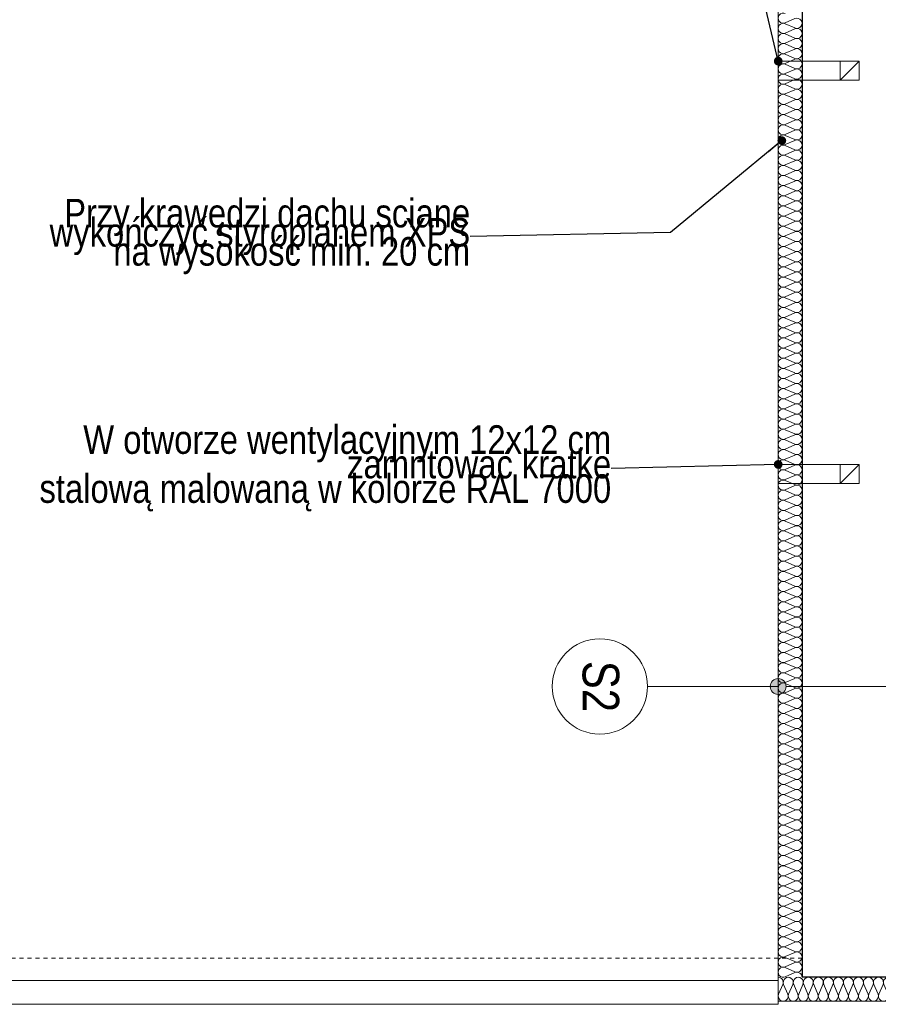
# Model space of a CAD drawing. Extents: x -543332 to -314699, y -9028 to 155584.
# Tile 183 of 256: x -493873 to -488468, y 81002 to 87203. Entities that reach past the tile are written whole.
import ezdxf

# ---------------------------------------------------------------- set-up
doc = ezdxf.new("R2010")
doc.units = 0
doc.header["$MEASUREMENT"] = 0
doc.linetypes.add('Hidden Line', pattern=[50, 25, -25])
doc.layers.get('0').update_dxf_attribs({"color": 8})
doc.layers.add('Arch ocieplenie', color=8, linetype='Continuous')
doc.layers.add('Arch opisy', color=8, linetype='Continuous')
for name, color, linetype, lineweight in [('Arch ocieplenie_Nr_Pióra__44', 8, 'Continuous', 9), ('Arch opisy_Nr_Pióra__1', 8, 'Continuous', 25), ('Arch opisy_Nr_Pióra__21', 8, 'Continuous', 9), ('Arch wykończenie_Nr_Pióra__3', 8, 'Continuous', 18), ('INWENT RURY SPUSTOWE_Nr_Pióra__21', 8, 'Continuous', 9), ('INWENT.ŚCIANY_Nr_Pióra__1', 8, 'Continuous', 25), ('INWENT.ŚCIANY_Nr_Pióra__21', 8, 'Continuous', 9), ('Istniejące kominy_Nr_Pióra__21', 8, 'Continuous', 9)]:
    doc.layers.add(name, color=color, linetype=linetype, lineweight=lineweight)
doc.styles.add('GENERATED_STYLE_5', font='ARIALN.TTF')
doc.styles.add('GENERATED_STYLE_7', font='ARIALN.TTF')
doc.dimstyles.new('GENERATED_STYLE__11', dxfattribs={"dimtxt": 0.18, "dimasz": 109.44, "dimexe": 0.18, "dimexo": 0.0625, "dimgap": 0.09, "dimtad": 0, "dimtih": 1, "dimtoh": 1, "dimdec": 4, "dimzin": 0, "dimdsep": 46, "dimcen": 0.09, "dimadec": 0, "dimazin": 0, "dimtfac": 1, "dimtdec": 4, "dimtmove": 0, "dimatfit": 3, "dimldrblk": 'ARROWHEAD_11', "dimfxl": 1, "dimtolj": 1, "dimtzin": 0, "dimarcsym": 0})

# ---------------------------------------------------------------- blocks, each defined once
blk = doc.blocks.new('Izolacja cieplna 14_206', base_point=(-489098.3, 67857.6))
at = {"layer": 'Arch ocieplenie_Nr_Pióra__44', "linetype": 'Continuous'}
for p, q in [((-489095.7, 67752.3), (-489069.4, 67812.9)), ((-489064.1, 67812.9), (-489037.9, 67752.3)), ((-489032.6, 67752.3), (-489006.3, 67812.9)), ((-489001, 67812.9), (-488974.8, 67752.3)), ((-488969.5, 67752.3), (-488943.2, 67812.9)), ((-488937.9, 67812.9), (-488911.7, 67752.3)), ((-488906.4, 67752.3), (-488880.1, 67812.9)), ((-488874.8, 67812.9), (-488848.6, 67752.3)), ((-488843.3, 67752.3), (-488817, 67812.9)), ((-488811.7, 67812.9), (-488785.5, 67752.3)), ((-488780.2, 67752.3), (-488753.9, 67812.9)), ((-488748.6, 67812.9), (-488722.4, 67752.3)), ((-488717.1, 67752.3), (-488690.8, 67812.9)), ((-488685.5, 67812.9), (-488659.3, 67752.3)), ((-488654, 67752.3), (-488627.7, 67812.9)), ((-488622.4, 67812.9), (-488596.1, 67752.3)), ((-488590.8, 67752.3), (-488564.6, 67812.9)), ((-488559.3, 67812.9), (-488533, 67752.3)), ((-488527.7, 67752.3), (-488501.5, 67812.9)), ((-488496.2, 67812.9), (-488469.9, 67752.3)), ((-488464.6, 67752.3), (-488438.4, 67812.9)), ((-488433.1, 67812.9), (-488406.8, 67752.3)), ((-488401.5, 67752.3), (-488375.3, 67812.9)), ((-488370, 67812.9), (-488343.7, 67752.3)), ((-488338.4, 67752.3), (-488312.2, 67812.9)), ((-488306.9, 67812.9), (-488280.6, 67752.3)), ((-488275.3, 67752.3), (-488249.1, 67812.9)), ((-488243.8, 67812.9), (-488217.5, 67752.3)), ((-488212.2, 67752.3), (-488186, 67812.9)), ((-488180.7, 67812.9), (-488154.4, 67752.3)), ((-488149.1, 67752.3), (-488122.9, 67812.9)), ((-488117.6, 67812.9), (-488091.3, 67752.3)), ((-488086, 67752.3), (-488059.8, 67812.9)), ((-488054.5, 67812.9), (-488028.2, 67752.3)), ((-488022.9, 67752.3), (-487996.7, 67812.9)), ((-487991.4, 67812.9), (-487965.1, 67752.3)), ((-487959.8, 67752.3), (-487933.6, 67812.9)), ((-487928.3, 67812.9), (-487902, 67752.3)), ((-487896.7, 67752.3), (-487870.5, 67812.9)), ((-487865.2, 67812.9), (-487838.9, 67752.3)), ((-487833.6, 67752.3), (-487807.4, 67812.9)), ((-487802.1, 67812.9), (-487775.8, 67752.3)), ((-487770.5, 67752.3), (-487744.3, 67812.9)), ((-487739, 67812.9), (-487712.7, 67752.3)), ((-487707.4, 67752.3), (-487681.1, 67812.9)), ((-487675.8, 67812.9), (-487649.6, 67752.3)), ((-487644.3, 67752.3), (-487618, 67812.9)), ((-487612.7, 67812.9), (-487586.5, 67752.3)), ((-487581.2, 67752.3), (-487554.9, 67812.9)), ((-487549.6, 67812.9), (-487523.4, 67752.3)), ((-487518.1, 67752.3), (-487491.8, 67812.9)), ((-487486.5, 67812.9), (-487460.3, 67752.3)), ((-487455, 67752.3), (-487428.7, 67812.9)), ((-487423.4, 67812.9), (-487397.2, 67752.3)), ((-487391.9, 67752.3), (-487365.6, 67812.9)), ((-487360.3, 67812.9), (-487334.1, 67752.3)), ((-487328.8, 67752.3), (-487302.5, 67812.9)), ((-487297.2, 67812.9), (-487271, 67752.3))]:
    blk.add_line(p, q, dxfattribs=at)
for centre, start_param, end_param in [((-489098.3, 67825.7), 4.299596, 6.283185), ((-489035.2, 67825.7), 4.299595, 8.266774), ((-488972.1, 67825.7), 4.299595, 8.266774), ((-488909, 67825.7), 4.299595, 8.266774), ((-488845.9, 67825.7), 4.299595, 8.266774), ((-488782.8, 67825.7), 4.299595, 8.266774), ((-488719.7, 67825.7), 4.299595, 8.266774), ((-488656.6, 67825.7), 4.299595, 8.266774), ((-488593.5, 67825.7), 4.299595, 8.266774), ((-488530.4, 67825.7), 4.299595, 8.266774), ((-488467.3, 67825.7), 4.299595, 8.266774), ((-488404.2, 67825.7), 4.299595, 8.266774), ((-488341.1, 67825.7), 4.299595, 8.266774), ((-488278, 67825.7), 4.299595, 8.266774), ((-488214.9, 67825.7), 4.299595, 8.266774), ((-488151.8, 67825.7), 4.299595, 8.266774), ((-488088.7, 67825.7), 4.299595, 8.266774), ((-488025.6, 67825.7), 4.299595, 8.266774), ((-487962.5, 67825.7), 4.299595, 8.266774), ((-487899.4, 67825.7), 4.299595, 8.266774), ((-487836.3, 67825.7), 4.299595, 8.266774), ((-487773.2, 67825.7), 4.299595, 8.266774), ((-487710.1, 67825.7), 4.299595, 8.266774), ((-487646.9, 67825.7), 4.299595, 8.266774), ((-487583.8, 67825.7), 4.299595, 8.266774), ((-487520.7, 67825.7), 4.299595, 8.266774), ((-487457.6, 67825.7), 4.299595, 8.266774), ((-487394.5, 67825.7), 4.299595, 8.266774), ((-487331.4, 67825.7), 4.299595, 8.266774), ((-487268.3, 67825.7), 0, 1.983589), ((-489066.8, 67739.5), 1.158003, 5.125183), ((-489003.7, 67739.5), 1.158003, 5.125183), ((-488940.6, 67739.5), 1.158003, 5.125183), ((-488877.5, 67739.5), 1.158003, 5.125183), ((-488814.4, 67739.5), 1.158003, 5.125183), ((-488751.3, 67739.5), 1.158003, 5.125183), ((-488688.2, 67739.5), 1.158003, 5.125183), ((-488625, 67739.5), 1.158003, 5.125183), ((-488561.9, 67739.5), 1.158003, 5.125183), ((-488498.8, 67739.5), 1.158003, 5.125183), ((-488435.7, 67739.5), 1.158003, 5.125183), ((-488372.6, 67739.5), 1.158003, 5.125183), ((-488309.5, 67739.5), 1.158003, 5.125183), ((-488246.4, 67739.5), 1.158003, 5.125183), ((-488183.3, 67739.5), 1.158003, 5.125183), ((-488120.2, 67739.5), 1.158003, 5.125183), ((-488057.1, 67739.5), 1.158003, 5.125183), ((-487994, 67739.5), 1.158003, 5.125183), ((-487930.9, 67739.5), 1.158003, 5.125183), ((-487867.8, 67739.5), 1.158003, 5.125183), ((-487804.7, 67739.5), 1.158003, 5.125183), ((-487741.6, 67739.5), 1.158003, 5.125183), ((-487678.5, 67739.5), 1.158003, 5.125183), ((-487615.4, 67739.5), 1.158003, 5.125183), ((-487552.3, 67739.5), 1.158003, 5.125183), ((-487489.2, 67739.5), 1.158003, 5.125183), ((-487426.1, 67739.5), 1.158003, 5.125183), ((-487363, 67739.5), 1.158003, 5.125183), ((-487299.9, 67739.5), 1.158003, 5.125183)]:
    blk.add_ellipse(centre, major_axis=(0, 31.9), ratio=0.989029, start_param=start_param, end_param=end_param, dxfattribs=at)
blk = doc.blocks.new('Izolacja cieplna 14_211', base_point=(-488948.3, 67857.6))
at = {"layer": 'Arch ocieplenie_Nr_Pióra__44', "linetype": 'Continuous'}
for p, q in [((-489053.6, 73868.4), (-488993, 73894.9)), ((-488993, 73836.4), (-489053.6, 73863)), ((-489053.6, 73804.4), (-488993, 73831)), ((-488993, 73772.5), (-489053.6, 73799.1)), ((-489053.6, 73740.5), (-488993, 73767.1)), ((-488993, 73708.6), (-489053.6, 73735.2)), ((-489053.6, 73676.6), (-488993, 73703.2)), ((-488993, 73644.7), (-489053.6, 73671.2)), ((-489053.6, 73612.7), (-488993, 73639.3)), ((-488993, 73580.7), (-489053.6, 73607.3)), ((-489053.6, 73548.8), (-488993, 73575.4)), ((-488993, 73516.8), (-489053.6, 73543.4)), ((-489053.6, 73484.9), (-488993, 73511.5)), ((-488993, 73452.9), (-489053.6, 73479.5)), ((-489053.6, 73421), (-488993, 73447.5)), ((-488993, 73389), (-489053.6, 73415.6)), ((-489053.6, 73357), (-488993, 73383.6)), ((-488993, 73325.1), (-489053.6, 73351.7)), ((-489053.6, 73293.1), (-488993, 73319.7)), ((-488993, 73261.2), (-489053.6, 73287.7)), ((-489053.6, 73229.2), (-488993, 73255.8)), ((-488993, 73197.2), (-489053.6, 73223.8)), ((-489053.6, 73165.3), (-488993, 73191.9)), ((-488993, 73133.3), (-489053.6, 73159.9)), ((-489053.6, 73101.4), (-488993, 73128)), ((-488993, 73069.4), (-489053.6, 73096)), ((-489053.6, 73037.5), (-488993, 73064)), ((-488993, 73005.5), (-489053.6, 73032.1)), ((-489053.6, 72973.5), (-488993, 73000.1)), ((-488993, 72941.6), (-489053.6, 72968.2)), ((-489053.6, 72909.6), (-488993, 72936.2)), ((-488993, 72877.7), (-489053.6, 72904.3)), ((-489053.6, 72845.7), (-488993, 72872.3)), ((-488993, 72813.8), (-489053.6, 72840.3)), ((-489053.6, 72781.8), (-488993, 72808.4)), ((-488993, 72749.8), (-489053.6, 72776.4)), ((-489053.6, 72717.9), (-488993, 72744.5)), ((-488993, 72685.9), (-489053.6, 72712.5)), ((-489053.6, 72654), (-488993, 72680.6)), ((-488993, 72622), (-489053.6, 72648.6)), ((-489053.6, 72590.1), (-488993, 72616.6)), ((-488993, 72558.1), (-489053.6, 72584.7)), ((-489053.6, 72526.1), (-488993, 72552.7)), ((-488993, 72494.2), (-489053.6, 72520.8)), ((-489053.6, 72462.2), (-488993, 72488.8)), ((-488993, 72430.3), (-489053.6, 72456.8)), ((-489053.6, 72398.3), (-488993, 72424.9)), ((-488993, 72366.3), (-489053.6, 72392.9)), ((-489053.6, 72334.4), (-488993, 72361)), ((-488993, 72302.4), (-489053.6, 72329)), ((-489053.6, 72270.5), (-488993, 72297.1)), ((-488993, 72238.5), (-489053.6, 72265.1)), ((-489053.6, 72206.6), (-488993, 72233.1)), ((-488993, 72174.6), (-489053.6, 72201.2)), ((-489053.6, 72142.6), (-488993, 72169.2)), ((-488993, 72110.7), (-489053.6, 72137.3)), ((-489053.6, 72078.7), (-488993, 72105.3)), ((-488993, 72046.8), (-489053.6, 72073.4)), ((-489053.6, 72014.8), (-488993, 72041.4)), ((-488993, 71982.9), (-489053.6, 72009.4)), ((-489053.6, 71950.9), (-488993, 71977.5)), ((-488993, 71918.9), (-489053.6, 71945.5)), ((-489053.6, 71887), (-488993, 71913.6)), ((-488993, 71855), (-489053.6, 71881.6)), ((-489053.6, 71823.1), (-488993, 71849.7)), ((-488993, 71791.1), (-489053.6, 71817.7)), ((-489053.6, 71759.2), (-488993, 71785.7)), ((-488993, 71727.2), (-489053.6, 71753.8)), ((-489053.6, 71695.2), (-488993, 71721.8)), ((-488993, 71663.3), (-489053.6, 71689.9)), ((-489053.6, 71631.3), (-488993, 71657.9)), ((-488993, 71599.4), (-489053.6, 71626)), ((-489053.6, 71567.4), (-488993, 71594)), ((-488993, 71535.4), (-489053.6, 71562)), ((-489053.6, 71503.5), (-488993, 71530.1)), ((-488993, 71471.5), (-489053.6, 71498.1)), ((-489053.6, 71439.6), (-488993, 71466.2)), ((-488993, 71407.6), (-489053.6, 71434.2)), ((-489053.6, 71375.7), (-488993, 71402.2)), ((-488993, 71343.7), (-489053.6, 71370.3)), ((-489053.6, 71311.7), (-488993, 71338.3)), ((-488993, 71279.8), (-489053.6, 71306.4)), ((-489053.6, 71247.8), (-488993, 71274.4)), ((-488993, 71215.9), (-489053.6, 71242.5)), ((-489053.6, 71183.9), (-488993, 71210.5)), ((-488993, 71152), (-489053.6, 71178.5)), ((-489053.6, 71120), (-488993, 71146.6)), ((-488993, 71088), (-489053.6, 71114.6)), ((-489053.6, 71056.1), (-488993, 71082.7)), ((-488993, 71024.1), (-489053.6, 71050.7)), ((-489053.6, 70992.2), (-488993, 71018.8)), ((-488993, 70960.2), (-489053.6, 70986.8)), ((-489053.6, 70928.3), (-488993, 70954.8)), ((-488993, 70896.3), (-489053.6, 70922.9)), ((-489053.6, 70864.3), (-488993, 70890.9)), ((-488993, 70832.4), (-489053.6, 70859)), ((-489053.6, 70800.4), (-488993, 70827)), ((-488993, 70768.5), (-489053.6, 70795.1)), ((-489053.6, 70736.5), (-488993, 70763.1)), ((-488993, 70704.5), (-489053.6, 70731.1)), ((-489053.6, 70672.6), (-488993, 70699.2)), ((-488993, 70640.6), (-489053.6, 70667.2)), ((-489053.6, 70608.7), (-488993, 70635.3)), ((-488993, 70576.7), (-489053.6, 70603.3)), ((-489053.6, 70544.8), (-488993, 70571.3)), ((-488993, 70512.8), (-489053.6, 70539.4)), ((-489053.6, 70480.8), (-488993, 70507.4)), ((-488993, 70448.9), (-489053.6, 70475.5)), ((-489053.6, 70416.9), (-488993, 70443.5)), ((-488993, 70385), (-489053.6, 70411.6)), ((-489053.6, 70353), (-488993, 70379.6)), ((-488993, 70321.1), (-489053.6, 70347.6)), ((-489053.6, 70289.1), (-488993, 70315.7)), ((-488993, 70257.1), (-489053.6, 70283.7)), ((-489053.6, 70225.2), (-488993, 70251.8)), ((-488993, 70193.2), (-489053.6, 70219.8)), ((-489053.6, 70161.3), (-488993, 70187.9)), ((-488993, 70129.3), (-489053.6, 70155.9)), ((-489053.6, 70097.4), (-488993, 70123.9)), ((-488993, 70065.4), (-489053.6, 70092)), ((-489053.6, 70033.4), (-488993, 70060)), ((-488993, 70001.5), (-489053.6, 70028.1)), ((-489053.6, 69969.5), (-488993, 69996.1)), ((-488993, 69937.6), (-489053.6, 69964.2)), ((-489053.6, 69905.6), (-488993, 69932.2)), ((-488993, 69873.6), (-489053.6, 69900.2)), ((-489053.6, 69841.7), (-488993, 69868.3)), ((-488993, 69809.7), (-489053.6, 69836.3)), ((-489053.6, 69777.8), (-488993, 69804.4)), ((-488993, 69745.8), (-489053.6, 69772.4)), ((-489053.6, 69713.9), (-488993, 69740.4)), ((-488993, 69681.9), (-489053.6, 69708.5)), ((-489053.6, 69649.9), (-488993, 69676.5)), ((-488993, 69618), (-489053.6, 69644.6)), ((-489053.6, 69586), (-488993, 69612.6)), ((-488993, 69554.1), (-489053.6, 69580.7)), ((-489053.6, 69522.1), (-488993, 69548.7)), ((-488993, 69490.2), (-489053.6, 69516.7)), ((-489053.6, 69458.2), (-488993, 69484.8)), ((-488993, 69426.2), (-489053.6, 69452.8)), ((-489053.6, 69394.3), (-488993, 69420.9)), ((-488993, 69362.3), (-489053.6, 69388.9)), ((-489053.6, 69330.4), (-488993, 69357)), ((-488993, 69298.4), (-489053.6, 69325)), ((-489053.6, 69266.5), (-488993, 69293)), ((-488993, 69234.5), (-489053.6, 69261.1)), ((-489053.6, 69202.5), (-488993, 69229.1)), ((-488993, 69170.6), (-489053.6, 69197.2)), ((-489053.6, 69138.6), (-488993, 69165.2)), ((-488993, 69106.7), (-489053.6, 69133.3)), ((-489053.6, 69074.7), (-488993, 69101.3)), ((-488993, 69042.7), (-489053.6, 69069.3)), ((-489053.6, 69010.8), (-488993, 69037.4)), ((-488993, 68978.8), (-489053.6, 69005.4)), ((-489053.6, 68946.9), (-488993, 68973.5)), ((-488993, 68914.9), (-489053.6, 68941.5)), ((-489053.6, 68883), (-488993, 68909.5)), ((-488993, 68851), (-489053.6, 68877.6)), ((-489053.6, 68819), (-488993, 68845.6)), ((-488993, 68787.1), (-489053.6, 68813.7)), ((-489053.6, 68755.1), (-488993, 68781.7)), ((-488993, 68723.2), (-489053.6, 68749.8)), ((-489053.6, 68691.2), (-488993, 68717.8)), ((-488993, 68659.3), (-489053.6, 68685.8)), ((-489053.6, 68627.3), (-488993, 68653.9)), ((-488993, 68595.3), (-489053.6, 68621.9)), ((-489053.6, 68563.4), (-488993, 68590)), ((-488993, 68531.4), (-489053.6, 68558)), ((-489053.6, 68499.5), (-488993, 68526.1)), ((-488993, 68467.5), (-489053.6, 68494.1)), ((-489053.6, 68435.6), (-488993, 68462.1)), ((-488993, 68403.6), (-489053.6, 68430.2)), ((-489053.6, 68371.6), (-488993, 68398.2)), ((-488993, 68339.7), (-489053.6, 68366.3)), ((-489053.6, 68307.7), (-488993, 68334.3)), ((-488993, 68275.8), (-489053.6, 68302.4)), ((-489053.6, 68243.8), (-488993, 68270.4)), ((-488993, 68211.8), (-489053.6, 68238.4)), ((-489053.6, 68179.9), (-488993, 68206.5)), ((-488993, 68147.9), (-489053.6, 68174.5)), ((-489053.6, 68116), (-488993, 68142.6)), ((-488993, 68084), (-489053.6, 68110.6)), ((-489053.6, 68052.1), (-488993, 68078.6)), ((-488993, 68020.1), (-489053.6, 68046.7)), ((-489053.6, 67988.1), (-488993, 68014.7)), ((-488993, 67956.2), (-489053.6, 67982.8)), ((-489053.6, 67924.2), (-488993, 67950.8)), ((-488993, 67892.3), (-489053.6, 67918.9)), ((-489053.6, 67860.3), (-488993, 67886.9))]:
    blk.add_line(p, q, dxfattribs=at)
for centre, start_param, end_param in [((-489066.4, 73897.6), 5.870392, 9.837571), ((-489066.4, 73833.7), 5.870392, 9.837571), ((-488980.2, 73865.7), 2.7288, 6.695979), ((-489066.4, 73769.8), 5.870392, 9.837571), ((-488980.2, 73801.8), 2.7288, 6.695979), ((-489066.4, 73705.9), 5.870392, 9.837571), ((-488980.2, 73737.8), 2.7288, 6.695979), ((-489066.4, 73642), 5.870392, 9.837571), ((-488980.2, 73673.9), 2.7288, 6.695979), ((-489066.4, 73578.1), 5.870392, 9.837571), ((-488980.2, 73610), 2.7288, 6.695979), ((-489066.4, 73514.1), 5.870392, 9.837571), ((-488980.2, 73546.1), 2.7288, 6.695979), ((-489066.4, 73450.2), 5.870392, 9.837571), ((-488980.2, 73482.2), 2.7288, 6.695979), ((-489066.4, 73386.3), 5.870392, 9.837571), ((-488980.2, 73418.3), 2.7288, 6.695979), ((-489066.4, 73322.4), 5.870392, 9.837571), ((-488980.2, 73354.3), 2.7288, 6.695979), ((-489066.4, 73258.5), 5.870392, 9.837571), ((-488980.2, 73290.4), 2.7288, 6.695979), ((-489066.4, 73194.6), 5.870392, 9.837571), ((-488980.2, 73226.5), 2.7288, 6.695979), ((-488980.2, 73162.6), 2.7288, 6.695979), ((-489066.4, 73130.6), 5.870392, 9.837571), ((-488980.2, 73098.7), 2.7288, 6.695979), ((-489066.4, 73066.7), 5.870392, 9.837571), ((-488980.2, 73034.8), 2.7288, 6.695979), ((-489066.4, 73002.8), 5.870392, 9.837571), ((-488980.2, 72970.9), 2.7288, 6.695979), ((-489066.4, 72938.9), 5.870392, 9.837571), ((-488980.2, 72906.9), 2.7288, 6.695979), ((-489066.4, 72875), 5.870392, 9.837571), ((-488980.2, 72843), 2.7288, 6.695979), ((-489066.4, 72811.1), 5.870392, 9.837571), ((-488980.2, 72779.1), 2.7288, 6.695979), ((-489066.4, 72747.2), 5.870392, 9.837571), ((-488980.2, 72715.2), 2.7288, 6.695979), ((-489066.4, 72683.2), 5.870392, 9.837571), ((-488980.2, 72651.3), 2.7288, 6.695979), ((-489066.4, 72619.3), 5.870392, 9.837571), ((-488980.2, 72587.4), 2.7288, 6.695979), ((-489066.4, 72555.4), 5.870392, 9.837571), ((-488980.2, 72523.4), 2.7288, 6.695979), ((-489066.4, 72491.5), 5.870392, 9.837571), ((-488980.2, 72459.5), 2.7288, 6.695979), ((-489066.4, 72427.6), 5.870392, 9.837571), ((-488980.2, 72395.6), 2.7288, 6.695979), ((-489066.4, 72363.7), 5.870392, 9.837571), ((-488980.2, 72331.7), 2.7288, 6.695979), ((-489066.4, 72299.7), 5.870392, 9.837571), ((-488980.2, 72267.8), 2.7288, 6.695979), ((-489066.4, 72235.8), 5.870392, 9.837571), ((-488980.2, 72203.9), 2.7288, 6.695979), ((-489066.4, 72171.9), 5.870392, 9.837571), ((-489066.4, 72108), 5.870392, 9.837571), ((-488980.2, 72140), 2.7288, 6.695979), ((-489066.4, 72044.1), 5.870392, 9.837571), ((-488980.2, 72076), 2.7288, 6.695979), ((-489066.4, 71980.2), 5.870392, 9.837571), ((-488980.2, 72012.1), 2.7288, 6.695979), ((-489066.4, 71916.3), 5.870392, 9.837571), ((-488980.2, 71948.2), 2.7288, 6.695979), ((-489066.4, 71852.3), 5.870392, 9.837571), ((-488980.2, 71884.3), 2.7288, 6.695979), ((-489066.4, 71788.4), 5.870392, 9.837571), ((-488980.2, 71820.4), 2.7288, 6.695979), ((-489066.4, 71724.5), 5.870392, 9.837571), ((-488980.2, 71756.5), 2.7288, 6.695979), ((-489066.4, 71660.6), 5.870392, 9.837571), ((-488980.2, 71692.5), 2.7288, 6.695979), ((-489066.4, 71596.7), 5.870392, 9.837571), ((-488980.2, 71628.6), 2.7288, 6.695979), ((-489066.4, 71532.8), 5.870392, 9.837571), ((-488980.2, 71564.7), 2.7288, 6.695979), ((-489066.4, 71468.8), 5.870392, 9.837571), ((-488980.2, 71500.8), 2.7288, 6.695979), ((-489066.4, 71404.9), 5.870392, 9.837571), ((-488980.2, 71436.9), 2.7288, 6.695979), ((-489066.4, 71341), 5.870392, 9.837571), ((-488980.2, 71373), 2.7288, 6.695979), ((-489066.4, 71277.1), 5.870392, 9.837571), ((-488980.2, 71309.1), 2.7288, 6.695979), ((-489066.4, 71213.2), 5.870392, 9.837571), ((-488980.2, 71245.1), 2.7288, 6.695979), ((-489066.4, 71149.3), 5.870392, 9.837571), ((-488980.2, 71181.2), 2.7288, 6.695979), ((-488980.2, 71117.3), 2.7288, 6.695979), ((-489066.4, 71085.4), 5.870392, 9.837571), ((-488980.2, 71053.4), 2.7288, 6.695979), ((-489066.4, 71021.4), 5.870392, 9.837571), ((-488980.2, 70989.5), 2.7288, 6.695979), ((-489066.4, 70957.5), 5.870392, 9.837571), ((-488980.2, 70925.6), 2.7288, 6.695979), ((-489066.4, 70893.6), 5.870392, 9.837571), ((-488980.2, 70861.7), 2.7288, 6.695979), ((-489066.4, 70829.7), 5.870392, 9.837571), ((-488980.2, 70797.7), 2.7288, 6.695979), ((-489066.4, 70765.8), 5.870392, 9.837571), ((-488980.2, 70733.8), 2.7288, 6.695979), ((-489066.4, 70701.9), 5.870392, 9.837571), ((-488980.2, 70669.9), 2.7288, 6.695979), ((-489066.4, 70637.9), 5.870392, 9.837571), ((-488980.2, 70606), 2.7288, 6.695979), ((-489066.4, 70574), 5.870392, 9.837571), ((-488980.2, 70542.1), 2.7288, 6.695979), ((-489066.4, 70510.1), 5.870392, 9.837571), ((-488980.2, 70478.2), 2.7288, 6.695979), ((-489066.4, 70446.2), 5.870392, 9.837571), ((-488980.2, 70414.2), 2.7288, 6.695979), ((-489066.4, 70382.3), 5.870392, 9.837571), ((-488980.2, 70350.3), 2.7288, 6.695979), ((-489066.4, 70318.4), 5.870392, 9.837571), ((-488980.2, 70286.4), 2.7288, 6.695979), ((-489066.4, 70254.5), 5.870392, 9.837571), ((-488980.2, 70222.5), 2.7288, 6.695979), ((-489066.4, 70190.5), 5.870392, 9.837571), ((-488980.2, 70158.6), 2.7288, 6.695979), ((-489066.4, 70126.6), 5.870392, 9.837571), ((-488980.2, 70094.7), 2.7288, 6.695979), ((-489066.4, 70062.7), 5.870392, 9.837571), ((-489066.4, 69998.8), 5.870392, 9.837571), ((-488980.2, 70030.8), 2.7288, 6.695979), ((-489066.4, 69934.9), 5.870392, 9.837571), ((-488980.2, 69966.8), 2.7288, 6.695979), ((-489066.4, 69871), 5.870392, 9.837571), ((-488980.2, 69902.9), 2.7288, 6.695979), ((-489066.4, 69807), 5.870392, 9.837571), ((-488980.2, 69839), 2.7288, 6.695979), ((-489066.4, 69743.1), 5.870392, 9.837571), ((-488980.2, 69775.1), 2.7288, 6.695979), ((-489066.4, 69679.2), 5.870392, 9.837571), ((-488980.2, 69711.2), 2.7288, 6.695979), ((-489066.4, 69615.3), 5.870392, 9.837571), ((-488980.2, 69647.3), 2.7288, 6.695979), ((-489066.4, 69551.4), 5.870392, 9.837571), ((-488980.2, 69583.3), 2.7288, 6.695979), ((-489066.4, 69487.5), 5.870392, 9.837571), ((-488980.2, 69519.4), 2.7288, 6.695979), ((-489066.4, 69423.6), 5.870392, 9.837571), ((-488980.2, 69455.5), 2.7288, 6.695979), ((-489066.4, 69359.6), 5.870392, 9.837571), ((-488980.2, 69391.6), 2.7288, 6.695979), ((-489066.4, 69295.7), 5.870392, 9.837571), ((-488980.2, 69327.7), 2.7288, 6.695979), ((-489066.4, 69231.8), 5.870392, 9.837571), ((-488980.2, 69263.8), 2.7288, 6.695979), ((-489066.4, 69167.9), 5.870392, 9.837571), ((-488980.2, 69199.9), 2.7288, 6.695979), ((-489066.4, 69104), 5.870392, 9.837571), ((-488980.2, 69135.9), 2.7288, 6.695979), ((-488980.2, 69072), 2.7288, 6.695979), ((-489066.4, 69040.1), 5.870392, 9.837571), ((-488980.2, 69008.1), 2.7288, 6.695979), ((-489066.4, 68976.1), 5.870392, 9.837571), ((-488980.2, 68944.2), 2.7288, 6.695979), ((-489066.4, 68912.2), 5.870392, 9.837571), ((-488980.2, 68880.3), 2.7288, 6.695979), ((-489066.4, 68848.3), 5.870392, 9.837571), ((-488980.2, 68816.4), 2.7288, 6.695979), ((-489066.4, 68784.4), 5.870392, 9.837571), ((-488980.2, 68752.4), 2.7288, 6.695979), ((-489066.4, 68720.5), 5.870392, 9.837571), ((-488980.2, 68688.5), 2.7288, 6.695979), ((-489066.4, 68656.6), 5.870392, 9.837571), ((-488980.2, 68624.6), 2.7288, 6.695979), ((-489066.4, 68592.7), 5.870392, 9.837571), ((-488980.2, 68560.7), 2.7288, 6.695979), ((-489066.4, 68528.7), 5.870392, 9.837571), ((-488980.2, 68496.8), 2.7288, 6.695979), ((-489066.4, 68464.8), 5.870392, 9.837571), ((-488980.2, 68432.9), 2.7288, 6.695979), ((-489066.4, 68400.9), 5.870392, 9.837571), ((-488980.2, 68369), 2.7288, 6.695979), ((-489066.4, 68337), 5.870392, 9.837571), ((-488980.2, 68305), 2.7288, 6.695979), ((-489066.4, 68273.1), 5.870392, 9.837571), ((-488980.2, 68241.1), 2.7288, 6.695979), ((-489066.4, 68209.2), 5.870392, 9.837571), ((-488980.2, 68177.2), 2.7288, 6.695979), ((-489066.4, 68145.2), 5.870392, 9.837571), ((-488980.2, 68113.3), 2.7288, 6.695979), ((-489066.4, 68081.3), 5.870392, 9.837571), ((-488980.2, 68049.4), 2.7288, 6.695979), ((-489066.4, 68017.4), 5.870392, 9.837571), ((-489066.4, 67953.5), 5.870392, 9.837571), ((-488980.2, 67985.5), 2.7288, 6.695979), ((-489066.4, 67889.6), 5.870392, 9.837571), ((-488980.2, 67921.5), 2.7288, 6.695979), ((-488980.2, 67857.6), 4.712389, 6.695979)]:
    blk.add_ellipse(centre, major_axis=(0, 32), ratio=0.998249, start_param=start_param, end_param=end_param, dxfattribs=at)
blk = doc.blocks.new('ARROWHEAD_11')
at = {"color": 0, "linetype": 'Continuous', "lineweight": 0}
blk.add_line((0, 0), (-1, 0), dxfattribs=at)
at = {"color": 0, "linetype": 'Continuous', "lineweight": 0, "const_width": 0.25, "flags": 128}
blk.add_lwpolyline([(-0.125, 0, 1), (0.125, 0, 1)], format="xyb", close=True, dxfattribs=at)
blk = doc.blocks.new('Linia_153', base_point=(-489098.3, 69689.3))
at = {"layer": 'Arch opisy_Nr_Pióra__21', "linetype": 'Continuous'}
blk.add_line((-489098.3, 69689.3), (-489920.9, 69689.3), dxfattribs=at)
blk.add_circle((-490220.9, 69689.3), 300, dxfattribs=at)
blk = doc.blocks.new('Linia_154', base_point=(-488348.3, 69689.3))
at = {"layer": 'Arch opisy_Nr_Pióra__21', "linetype": 'Continuous'}
for points in [[(-489048.3, 69689.3), (-489052.1, 69708.5), (-489063, 69724.7), (-489079.2, 69735.5), (-489098.3, 69739.3), (-489117.5, 69735.5), (-489133.7, 69724.7), (-489144.5, 69708.5), (-489148.3, 69689.3), (-489144.5, 69670.2), (-489133.7, 69654), (-489117.5, 69643.2), (-489098.3, 69639.3), (-489079.2, 69643.2), (-489063, 69654), (-489052.1, 69670.2)], [(-488298.3, 69689.3), (-488302.1, 69708.5), (-488313, 69724.7), (-488329.2, 69735.5), (-488348.3, 69739.3), (-488367.5, 69735.5), (-488383.7, 69724.7), (-488394.5, 69708.5), (-488398.3, 69689.3), (-488394.5, 69670.2), (-488383.7, 69654), (-488367.5, 69643.2), (-488348.3, 69639.3), (-488329.2, 69643.2), (-488313, 69654), (-488302.1, 69670.2)]]:
    blk.add_hatch(color=256, dxfattribs=at).paths.add_polyline_path(points, flags=0)
blk.add_line((-488398.3, 69689.3), (-489048.3, 69689.3), dxfattribs=at)
for centre in [(-489098.3, 69689.3), (-488348.3, 69689.3)]:
    blk.add_circle(centre, 50, dxfattribs=at)

msp = doc.modelspace()

# ---------------------------------------------------------------- linework, layer by layer
at = {"layer": 'Arch wykończenie_Nr_Pióra__3', "linetype": 'Continuous'}
for p, q in [((-489098.3, 93402), (-489098.3, 81022)), ((-498138.3, 81152), (-489098.3, 81152)), ((-487268.3, 81022), (-489098.3, 81022))]:
    msp.add_line(p, q, dxfattribs=at)
at = {"layer": 'INWENT RURY SPUSTOWE_Nr_Pióra__21', "linetype": 'Continuous'}
for p, q in [((-489098.3, 81002), (-497758.3, 81002)), ((-489098.3, 81022), (-489098.3, 81002))]:
    msp.add_line(p, q, dxfattribs=at)
at = {"layer": 'INWENT.ŚCIANY_Nr_Pióra__1', "linetype": 'Continuous'}
for p in [(-488948.3, 93252), (-487488.3, 81172)]:
    msp.add_line(p, (-488948.3, 81172), dxfattribs=at)
at = {"layer": 'INWENT.ŚCIANY_Nr_Pióra__21', "linetype": 'Hidden Line'}
msp.add_line((-488948.3, 81292), (-497408.3, 81292), dxfattribs=at)
at = {"layer": 'Istniejące kominy_Nr_Pióra__21', "linetype": 'Continuous'}
for p, q in [((-489098.3, 86941.8), (-488708.3, 86941.8)), ((-488708.3, 86941.8), (-488588.3, 86941.8)), ((-488708.3, 86821.8), (-488708.3, 86941.8)), ((-488708.3, 86821.8), (-488588.3, 86941.8)), ((-488588.3, 86941.8), (-488588.3, 86821.8)), ((-488708.3, 86821.8), (-489098.3, 86821.8)), ((-488588.3, 86821.8), (-488708.3, 86821.8)), ((-489098.3, 84402), (-488708.3, 84402)), ((-488708.3, 84402), (-488588.3, 84402)), ((-488708.3, 84282), (-488708.3, 84402)), ((-488708.3, 84282), (-488588.3, 84402)), ((-488588.3, 84402), (-488588.3, 84282)), ((-488708.3, 84282), (-489098.3, 84282)), ((-488588.3, 84282), (-488708.3, 84282))]:
    msp.add_line(p, q, dxfattribs=at)

# ---------------------------------------------------------------- block references
at = {"layer": 'Arch ocieplenie', "color": 104, "linetype": 'Continuous', "lineweight": 13, "true_color": 0x029e21}
for name, p in [('Izolacja cieplna 14_211', (-488948.3, 81172)), ('Izolacja cieplna 14_206', (-489098.3, 81172))]:
    msp.add_blockref(name, p, dxfattribs=at)
at = {"layer": 'Arch opisy', "linetype": 'Continuous'}
for name, p in [('Linia_153', (-489098.3, 83003.7)), ('Linia_154', (-488348.3, 83003.7))]:
    msp.add_blockref(name, p, dxfattribs=at)

# ---------------------------------------------------------------- texts
at = {"layer": 'Arch opisy_Nr_Pióra__1', "linetype": 'Continuous', "insert": (-490099.5, 83003.7), "char_height": 230, "attachment_point": 2, "rotation": 270, "style": 'GENERATED_STYLE_7'}
msp.add_mtext('{S2}', dxfattribs=at)
at = {"layer": 'Arch opisy_Nr_Pióra__21', "linetype": 'Continuous', "char_height": 180, "attachment_point": 6, "style": 'GENERATED_STYLE_5'}
for s, insert, width, line_spacing_factor in [('{Przy krawędzi dachu scianę\\Pwykończyć styropianem XPS \\Pna wysokość min. 20 cm}', (-491037.2, 85837), 2732.62, 0.400914), ('{W otworze wentylacyjnym 12x12 cm\\Pzamntować kratke \\Pstalową malowaną w kolorze RAL 7000}', (-490149.7, 84377), 3625.42, 0.514201)]:
    msp.add_mtext(s, dxfattribs=dict(at, insert=insert, width=width, line_spacing_factor=line_spacing_factor))

# ---------------------------------------------------------------- leaders
at = {"layer": 'Arch opisy_Nr_Pióra__21', "linetype": 'Continuous', "annotation_type": 0, "has_hookline": 1, "hookline_direction": 1}
for points, text_width in [([(-489098.3, 86941.8), (-489597.7, 89062.9), (-490149.6, 89037.9)], 3582.3), ([(-489075.5, 86441), (-489776.8, 85862.7), (-491037.1, 85837)], 2636.5), ([(-489098.3, 84402), (-490149.6, 84377)], 3582.3)]:
    msp.add_leader(points, dimstyle='GENERATED_STYLE__11', dxfattribs=dict(at, text_width=text_width))

doc.saveas('drawing.dxf')
